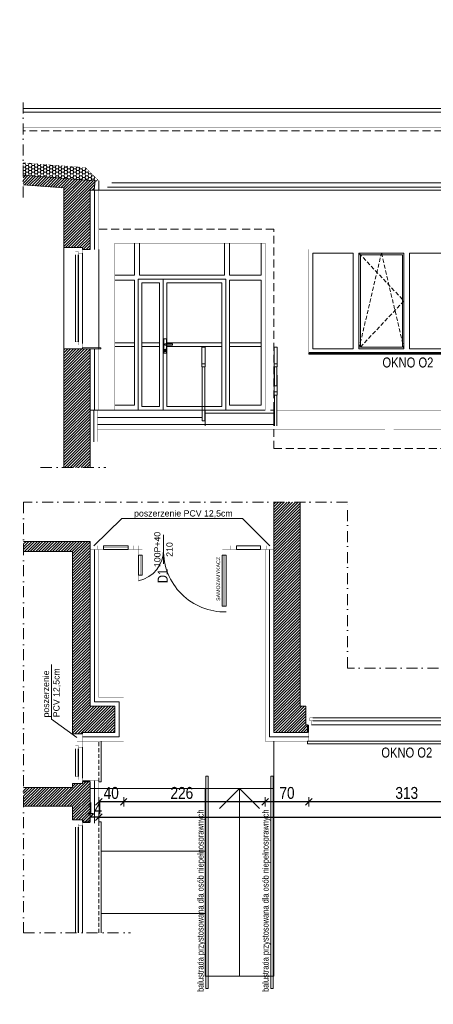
# Model space of a CAD drawing. Header units: millimetres. Extents: x 18880 to 99371, y -5529 to 27899.
# Tile 20 of 158: x 19154 to 19816, y 5868 to 7444. Entities that reach past the tile are written whole.
import ezdxf

# ---------------------------------------------------------------- set-up
doc = ezdxf.new("R2010")
doc.units = ezdxf.units.MM
doc.set_wipeout_variables(frame=1)
doc.linetypes.add('DASHED', pattern=[19.05, 12.7, -6.35])
doc.linetypes.add('Kropki i Kreski', pattern=[335.138881, 176.388884, -88.194442, 0, -70.555556])
for name, color, linetype, lineweight in [('AA_HATCH', 252, 'Continuous', 0), ('AA_IZOLACJA', 251, 'Continuous', 0), ('AA_OPIS', 2, 'Continuous', 0), ('AA_WIDOK', 254, 'Continuous', 0), ('AP wymiary', 40, 'Continuous', 0), ('K_SCIANY', 90, 'Continuous', 20)]:
    doc.layers.add(name, color=color, linetype=linetype, lineweight=lineweight)
doc.layers.add('Okna ArchiCADa', color=7, linetype='Continuous')
doc.styles.add('1', font='ARIALN.TTF')
doc.styles.add('ARIAL', font='arial.ttf')
doc.styles.add('Arial Narrow', font='txt')
doc.linetypes.add('STYROPIAN', pattern='A,0.000141,[1,styropian.shx,S=1,R=0,X=0,Y=0],-14.102004', length=14.102145)
doc.dimstyles.new('1_50', dxfattribs={"dimscale": 10, "dimtxt": 1.9, "dimasz": 0.005, "dimexe": 0, "dimexo": 0, "dimgap": 0.45, "dimtad": 1, "dimdec": 4, "dimrnd": 0.5, "dimdsep": 46, "dimtxsty": '1', "dimblk1": 'DIM01', "dimblk2": 'DIM01', "dimsah": 1, "dimcen": 2, "dimdle": 25, "dimse1": 1, "dimse2": 1, "dimclrd": 1, "dimclrt": 2, "dimadec": 0, "dimazin": 0, "dimtfac": 0.66665, "dimtdec": 4, "dimtix": 1, "dimtmove": 0, "dimatfit": 3, "dimldrblk": 'DIM01', "dimfxl": 0, "dimtolj": 1, "dimtzin": 0, "dimarcsym": 0})

# ---------------------------------------------------------------- blocks, each defined once
blk = doc.blocks.new('O1 rozwierane 12_80')
at = {"layer": 'AA_WIDOK', "color": 4}
blk.add_lwpolyline([(1585, 260), (1585, 300), (-1585, 300), (-1585, 260)], dxfattribs=at)
at = {"layer": 'AA_WIDOK', "linetype": 'DASHED', "ltscale": 0.5}
blk.add_lwpolyline([(1585, 260), (-1585, 260)], dxfattribs=at)
at = {"layer": 'AA_WIDOK', "color": 4, "const_width": 3}
for points in [[(-1615, -90), (-1615, 0)], [(1615, 0), (1615, -90)]]:
    blk.add_lwpolyline(points, dxfattribs=at)
at = {"color": 4}
blk.add_wipeout([(-1500, -115), (-1500, -65), (-1525, -65), (-1525, 0), (1525, 0), (1525, -65), (1500, -65), (1500, -115)], dxfattribs=at).dxf.layer = 'AA_WIDOK'
at = {"layer": 'AA_IZOLACJA', "linetype": 'STYROPIAN', "ltscale": 0.2}
for points in [[(-1575, 120), (-1575, 0)], [(1575, 120), (1575, 0)]]:
    blk.add_lwpolyline(points, dxfattribs=at)
at = {"layer": 'AA_WIDOK', "const_width": 3}
for points in [[(-1565, 260), (-1565, 0)], [(1565, 260), (1565, 0)]]:
    blk.add_lwpolyline(points, dxfattribs=at)
at = {"layer": 'AA_WIDOK', "color": 4, "const_width": 3}
for points in [[(-1615, 0), (-1525, 0)], [(-1525, 0), (-1525, -65)], [(1525, -65), (1525, 0)], [(1525, 0), (1615, 0)], [(-1550, -90), (-1615, -90)], [(-1525, -65), (-1550, -65)], [(-1550, -65), (-1550, -90)], [(-1550, -65), (-1500, -65)], [(-1550, -115), (-1550, -65)], [(-1500, -115), (-1550, -115)], [(-1500, -65), (-1500, -115)], [(1500, -80), (-1500, -80)], [(1500, -90), (-1500, -90)], [(1500, -100), (-1500, -100)], [(1500, -115), (1500, -65)], [(1500, -65), (1550, -65)], [(1550, -115), (1500, -115)], [(1550, -65), (1525, -65)], [(1550, -90), (1550, -65)], [(1550, -65), (1550, -115)], [(1615, -90), (1550, -90)]]:
    blk.add_lwpolyline(points, dxfattribs=at)
at = {"layer": 'AA_WIDOK', "color": 4}
for points in [[(-1525, 0), (1525, 0)], [(1500, -65), (-1500, -65)], [(1500, -115), (-1500, -115)], [(1500, -115), (-1500, -115)]]:
    blk.add_lwpolyline(points, dxfattribs=at)
blk = doc.blocks.new('okno o1a')
at = {"layer": 'AA_OPIS', "linetype": 'DASHED', "ltscale": 0.5}
for points in [[(80, -6), (152, -82.5), (80, -159), (116, -6), (152, -159)], [(307, -6), (235, -82.5), (307, -159), (271, -6), (235, -159)]]:
    blk.add_lwpolyline(points, dxfattribs=at)
at = {"layer": 'AA_WIDOK', "color": 255, "const_width": 0.3}
for points in [[(0, -165.6), (0, 0)], [(0, 0), (313, 0)], [(313, 0), (313, -165.6)]]:
    blk.add_lwpolyline(points, dxfattribs=at)
at = {"layer": 'AA_WIDOK'}
for points in [[(6, -159), (6, -6)], [(6, -6), (71, -6)], [(71, -6), (71, -159)], [(80, -159), (80, -6)], [(80, -6), (152, -6)], [(82.5, -156.5), (82.5, -8.5)], [(82.5, -8.5), (149.5, -8.5)], [(149.5, -8.5), (149.5, -156.5)], [(152, -6), (152, -159)], [(161, -159), (161, -6)], [(161, -6), (226, -6)], [(226, -6), (226, -159)], [(235, -159), (235, -6)], [(235, -6), (307, -6)], [(237.5, -156.5), (237.5, -8.5)], [(237.5, -8.5), (304.5, -8.5)], [(304.5, -8.5), (304.5, -156.5)], [(307, -6), (307, -159)], [(149.5, -156.5), (82.5, -156.5)], [(304.5, -156.5), (237.5, -156.5)], [(71, -159), (6, -159)], [(152, -159), (80, -159)], [(226, -159), (161, -159)], [(307, -159), (235, -159)]]:
    blk.add_lwpolyline(points, dxfattribs=at)
at = {"layer": 'AA_WIDOK', "color": 4}
for points in [[(313, -165), (0, -165)], [(0, -165.6), (0, -165.8)], [(0, -165.8), (313, -165.8)], [(0, -167.5), (0, -165.8)], [(0, -167.5), (313, -167.5)], [(0, -168), (0, -167.5)], [(0, -168), (313, -168)], [(313, -165.8), (313, -165.6)], [(313, -167.5), (313, -165.8)], [(313, -168), (313, -167.5)]]:
    blk.add_lwpolyline(points, dxfattribs=at)
at = {"layer": 'AA_OPIS', "insert": (158.3, -173.1), "char_height": 16, "width": 300, "attachment_point": 2, "style": 'ARIAL'}
blk.add_mtext('{\\W0.8;OKNO O2}', dxfattribs=at)
blk = doc.blocks.new('DIM01')
at = {"color": 2}
blk.add_line((-106, -106), (106, 106), dxfattribs=at)
blk.add_line((0, -150), (0, 150))
blk = doc.blocks.new('*D761')
at = {"layer": 'AP wymiary', "color": 1, "lineweight": -2, "transparency": 16777216}
blk.add_line((19159.8, 8134.4), (20430.7, 8134.4), dxfattribs=at)
at = {"layer": 'Defpoints', "color": 0, "transparency": 16777216}
for p in [(20430.7, 8257.9), (20430.7, 8134.4), (19159.7, 0)]:
    blk.add_point(p, dxfattribs=at)
at = {"layer": 'AP wymiary', "color": 1, "lineweight": -2, "transparency": 16777216, "xscale": 0.05, "yscale": 0.05, "zscale": 0.05, "rotation": 180}
blk.add_blockref('DIM01', (19159.7, 8134.4), dxfattribs=at)
at = {"layer": 'AP wymiary', "color": 1, "lineweight": -2, "transparency": 16777216, "xscale": 0.05, "yscale": 0.05, "zscale": 0.05}
blk.add_blockref('DIM01', (20430.7, 8134.4), dxfattribs=at)
at = {"layer": 'AP wymiary', "color": 2, "transparency": 16777216, "insert": (19795.2, 8148.4), "char_height": 19, "attachment_point": 5, "style": '1'}
blk.add_mtext('\\A1;1271', dxfattribs=at)
blk = doc.blocks.new('*D693')
at = {"layer": 'AP wymiary', "color": 1, "lineweight": -2, "transparency": 16777216}
blk.add_line((19929.9, 6191.8), (19617, 6191.8), dxfattribs=at)
at = {"layer": 'Defpoints', "color": 0, "transparency": 16777216}
for p in [(19616.9, 6296), (19929.9, 6299), (19616.9, 6191.8)]:
    blk.add_point(p, dxfattribs=at)
at = {"layer": 'AP wymiary', "color": 1, "lineweight": -2, "transparency": 16777216, "xscale": 0.05, "yscale": 0.05, "zscale": 0.05, "rotation": 180}
blk.add_blockref('DIM01', (19616.9, 6191.8), dxfattribs=at)
at = {"layer": 'AP wymiary', "color": 1, "lineweight": -2, "transparency": 16777216, "xscale": 0.05, "yscale": 0.05, "zscale": 0.05}
blk.add_blockref('DIM01', (19929.9, 6191.8), dxfattribs=at)
at = {"layer": 'AP wymiary', "color": 2, "transparency": 16777216, "insert": (19773.4, 6206), "char_height": 19, "attachment_point": 5, "style": '1'}
blk.add_mtext('\\A1;313', dxfattribs=at)
blk = doc.blocks.new('*D694')
at = {"layer": 'AP wymiary', "color": 1, "lineweight": -2, "transparency": 16777216}
blk.add_line((19616.9, 6191.8), (19547, 6191.8), dxfattribs=at)
at = {"layer": 'Defpoints', "color": 0, "transparency": 16777216}
for p in [(19616.9, 6296), (19546.9, 6289), (19546.9, 6191.8)]:
    blk.add_point(p, dxfattribs=at)
at = {"layer": 'AP wymiary', "color": 1, "lineweight": -2, "transparency": 16777216, "xscale": 0.05, "yscale": 0.05, "zscale": 0.05, "rotation": 180}
blk.add_blockref('DIM01', (19546.9, 6191.8), dxfattribs=at)
at = {"layer": 'AP wymiary', "color": 1, "lineweight": -2, "transparency": 16777216, "xscale": 0.05, "yscale": 0.05, "zscale": 0.05}
blk.add_blockref('DIM01', (19616.9, 6191.8), dxfattribs=at)
at = {"layer": 'AP wymiary', "color": 2, "transparency": 16777216, "insert": (19581.9, 6206), "char_height": 19, "attachment_point": 5, "style": '1'}
blk.add_mtext('\\A1;70', dxfattribs=at)
blk = doc.blocks.new('*D695')
at = {"layer": 'AP wymiary', "color": 1, "lineweight": -2, "transparency": 16777216}
blk.add_line((19546.9, 6191.8), (19320.7, 6191.8), dxfattribs=at)
at = {"layer": 'Defpoints', "color": 0, "transparency": 16777216}
for p in [(19320.7, 6289), (19546.9, 6289), (19320.7, 6191.8)]:
    blk.add_point(p, dxfattribs=at)
at = {"layer": 'AP wymiary', "color": 1, "lineweight": -2, "transparency": 16777216, "xscale": 0.05, "yscale": 0.05, "zscale": 0.05, "rotation": 180}
blk.add_blockref('DIM01', (19320.7, 6191.8), dxfattribs=at)
at = {"layer": 'AP wymiary', "color": 1, "lineweight": -2, "transparency": 16777216, "xscale": 0.05, "yscale": 0.05, "zscale": 0.05}
blk.add_blockref('DIM01', (19546.9, 6191.8), dxfattribs=at)
at = {"layer": 'AP wymiary', "color": 2, "transparency": 16777216, "insert": (19413.7, 6206), "char_height": 19, "attachment_point": 5, "style": '1'}
blk.add_mtext('\\A1;226', dxfattribs=at)
blk = doc.blocks.new('*D696')
at = {"layer": 'AP wymiary', "color": 1, "lineweight": -2, "transparency": 16777216}
blk.add_line((19320.6, 6191.8), (19281, 6191.8), dxfattribs=at)
at = {"layer": 'Defpoints', "color": 0, "transparency": 16777216}
for p in [(19320.7, 6289), (19280.9, 6191.8), (19280.9, 6190)]:
    blk.add_point(p, dxfattribs=at)
at = {"layer": 'AP wymiary', "color": 1, "lineweight": -2, "transparency": 16777216, "xscale": 0.05, "yscale": 0.05, "zscale": 0.05, "rotation": 180}
blk.add_blockref('DIM01', (19280.9, 6191.8), dxfattribs=at)
at = {"layer": 'AP wymiary', "color": 1, "lineweight": -2, "transparency": 16777216, "xscale": 0.05, "yscale": 0.05, "zscale": 0.05}
blk.add_blockref('DIM01', (19320.7, 6191.8), dxfattribs=at)
at = {"layer": 'AP wymiary', "color": 2, "transparency": 16777216, "insert": (19300.8, 6206), "char_height": 19, "attachment_point": 5, "style": '1'}
blk.add_mtext('\\A1;40', dxfattribs=at)
blk = doc.blocks.new('*D697')
at = {"layer": 'AP wymiary', "color": 1, "lineweight": -2, "transparency": 16777216}
for p, q in [((19266.9, 6167.3), (19266.8, 6167.3)), ((19280.9, 6167.3), (19266.9, 6167.3)), ((19281, 6167.3), (19281, 6167.3))]:
    blk.add_line(p, q, dxfattribs=at)
at = {"layer": 'Defpoints', "color": 0, "transparency": 16777216}
for p in [(19266.9, 6191.8), (19280.9, 6190), (19266.9, 6167.3)]:
    blk.add_point(p, dxfattribs=at)
at = {"layer": 'AP wymiary', "color": 1, "lineweight": -2, "transparency": 16777216, "xscale": 0.05, "yscale": 0.05, "zscale": 0.05}
blk.add_blockref('DIM01', (19266.9, 6167.3), dxfattribs=at)
at = {"layer": 'AP wymiary', "color": 1, "lineweight": -2, "transparency": 16777216, "xscale": 0.05, "yscale": 0.05, "zscale": 0.05, "rotation": 180}
blk.add_blockref('DIM01', (19280.9, 6167.3), dxfattribs=at)
at = {"layer": 'AP wymiary', "color": 2, "transparency": 16777216, "insert": (19273.9, 6181.3), "char_height": 19, "attachment_point": 5, "style": '1'}
blk.add_mtext('\\A1;14', dxfattribs=at)
blk = doc.blocks.new('*D698')
at = {"layer": 'AP wymiary', "color": 1, "lineweight": -2, "transparency": 16777216}
blk.add_line((19281, 6167.3), (24254.9, 6167.3), dxfattribs=at)
at = {"layer": 'Defpoints', "color": 0, "transparency": 16777216}
for p in [(24254.9, 6217.7), (19280.9, 6171.2), (24254.9, 6167.3)]:
    blk.add_point(p, dxfattribs=at)
at = {"layer": 'AP wymiary', "color": 1, "lineweight": -2, "transparency": 16777216, "xscale": 0.05, "yscale": 0.05, "zscale": 0.05, "rotation": 180}
blk.add_blockref('DIM01', (19280.9, 6167.3), dxfattribs=at)
at = {"layer": 'AP wymiary', "color": 1, "lineweight": -2, "transparency": 16777216, "xscale": 0.05, "yscale": 0.05, "zscale": 0.05}
blk.add_blockref('DIM01', (24254.9, 6167.3), dxfattribs=at)
at = {"layer": 'AP wymiary', "color": 2, "transparency": 16777216, "insert": (21767.9, 6181.5), "char_height": 19, "attachment_point": 5, "style": '1'}
blk.add_mtext('\\A1;4974', dxfattribs=at)

msp = doc.modelspace()

# ---------------------------------------------------------------- hatches: boundary and pattern name
at = {"layer": 'AA_HATCH'}
h = msp.add_hatch(dxfattribs=at)
h.set_pattern_fill('HONEY', color=256)
h.set_pattern_definition([(0, (-9567.2765, -1596.0877), (4.7625, 2.74963064), [3.175, -6.35]), (120, (-9567.2765, -1596.0877), (-4.7625, 2.74963066), [3.175, -6.35]), (60, (-9567.2765, -1596.0877), (1e-08, 5.4992613), [-6.35, 3.175])])
h.paths.add_polyline_path([(19159.74106, 7215.17774), (19159.74106, 7195.13089), (19274.93442, 7186.06569), (19280.93442, 7186.06569), (19259.68773, 7207.31238)])
h = msp.add_hatch(dxfattribs=at)
h.set_pattern_fill('ANSI31', color=256)
h.set_pattern_definition([(45, (-9567.2765, -1631.15), (-2.24506403, 2.24506403), [])])
h.paths.add_polyline_path([(19224.93442, 6916.95538), (19266.93442, 6916.95538), (19266.93442, 6727.45538), (19224.93442, 6727.45538)])
h.paths.add_polyline_path([(19159.74106, 7195.1159), (19159.74106, 7179.97824), (19224.93442, 7174.76277), (19224.93442, 7079.45538), (19254.93442, 7079.45538), (19254.93442, 7076.45538), (19266.93442, 7076.45538), (19266.93442, 7171.40277), (19273.73824, 7171.09847), (19274.93442, 7186.0507)])
h = msp.add_hatch(dxfattribs=at)
h.set_pattern_fill('ANSI31', color=256)
h.set_pattern_definition([(45, (-97.541, 354.6473), (-2.24506403, 2.24506403), [])])
h.paths.add_polyline_path([(19266.93442, 6214.95839), (19266.93442, 6223.95839), (19254.93442, 6223.95839), (19254.93442, 6220.95839), (19245.93442, 6220.95839), (19238.93442, 6220.95839), (19238.93442, 6214.95839), (19160.57867, 6214.95839), (19160.57867, 6184.95839), (19238.93442, 6184.95839), (19238.93442, 6162.95839), (19245.93442, 6162.95839), (19254.93442, 6162.95839), (19254.93442, 6159.95839), (19266.93442, 6159.95839), (19266.93442, 6184.95839)])
h.paths.add_polyline_path([(19266.93442, 6602.95839), (19266.93442, 6608.95839), (19255.43442, 6608.95839), (19238.93442, 6608.95839), (19160.57867, 6608.95839), (19160.57867, 6592.95839), (19238.93442, 6592.95839), (19238.93442, 6300.95839), (19245.93442, 6300.95839), (19254.93442, 6300.95839), (19254.93442, 6302.95839), (19266.93442, 6302.95839), (19306.69925, 6302.95839), (19306.69925, 6344.95839), (19266.93442, 6344.95839), (19266.93442, 6583.95839), (19266.93442, 6595.95839)])
h.paths.add_polyline_path([(19602.93442, 6671.49702), (19560.93442, 6671.49702), (19560.93442, 6302.95839), (19614.93442, 6302.95839), (19614.93442, 6314.95839), (19611.93442, 6314.95839), (19611.93442, 6323.95839), (19611.93442, 6344.95839), (19602.93442, 6344.95839)])
h.paths.add_polyline_path([(20052.43442, 6344.95839), (20015.93442, 6344.95839), (20015.93442, 6406.09797), (19985.93442, 6406.09797), (19985.93442, 6344.95839), (19934.93442, 6344.95839), (19934.93442, 6323.95839), (19934.93442, 6314.95839), (19931.93442, 6314.95839), (19931.93442, 6302.95839), (20055.43442, 6302.95839), (20055.43442, 6314.95839), (20052.43442, 6314.95839), (20052.43442, 6323.95839)])
h.paths.add_polyline_path([(20378.93442, 6344.95839), (20330.93442, 6344.95839), (20330.93442, 6406.09797), (20317.93442, 6406.09797), (20317.93442, 6344.95839), (20290.43442, 6344.95839), (20290.43442, 6323.95839), (20290.43442, 6314.95839), (20287.43442, 6314.95839), (20287.43442, 6302.95839), (20381.93442, 6302.95839), (20381.93442, 6314.95839), (20378.93442, 6314.95839), (20378.93442, 6323.95839)])
h.paths.add_polyline_path([(20740.93442, 6344.95839), (20732.93442, 6344.95839), (20732.93442, 6406.09797), (20719.93442, 6406.09797), (20719.93442, 6344.95839), (20701.93442, 6344.95839), (20701.93442, 6323.95839), (20701.93442, 6314.95839), (20698.93442, 6314.95839), (20698.93442, 6302.95839), (20743.93442, 6302.95839), (20743.93442, 6314.95839), (20740.93442, 6314.95839), (20740.93442, 6323.95839)])
h.paths.add_polyline_path([(21154.93442, 6323.95839), (21154.93442, 6344.95839), (21138.93442, 6344.95839), (21138.93442, 6406.09797), (21125.93442, 6406.09797), (21125.93442, 6344.95839), (21063.93442, 6344.95839), (21063.93442, 6323.95839), (21063.93442, 6314.95839), (21060.93442, 6314.95839), (21060.93442, 6302.95839), (21157.93442, 6302.95839), (21157.93442, 6314.95839), (21154.93442, 6314.95839)])
h.paths.add_polyline_path([(21713.93442, 6314.95839), (21710.93442, 6314.95839), (21710.93442, 6323.95839), (21710.93442, 6344.95839), (21563.93442, 6344.95839), (21563.93442, 6406.09797), (21536.93442, 6406.09797), (21536.93442, 6344.95839), (21477.93442, 6344.95839), (21477.93442, 6323.95839), (21477.93442, 6314.95839), (21474.93442, 6314.95839), (21474.93442, 6302.95839), (21713.93442, 6302.95839)])
h.paths.add_polyline_path([(22182.93442, 6323.95839), (22182.93442, 6344.95839), (22126.93442, 6344.95839), (22126.93442, 6406.09797), (22113.93442, 6406.09797), (22113.93442, 6344.95839), (22094.93442, 6344.95839), (22094.93442, 6323.95839), (22094.93442, 6314.95839), (22091.93442, 6314.95839), (22091.93442, 6302.95839), (22185.93442, 6302.95839), (22185.93442, 6314.95839), (22182.93442, 6314.95839)])
h.paths.add_polyline_path([(22590.43442, 6323.95839), (22590.43442, 6344.95839), (22532.93442, 6344.95839), (22532.93442, 6406.09797), (22519.93442, 6406.09797), (22519.93442, 6344.95839), (22505.93442, 6344.95839), (22505.93442, 6323.95839), (22505.93442, 6314.95839), (22502.93442, 6314.95839), (22502.93442, 6302.95839), (22593.43442, 6302.95839), (22593.43442, 6314.95839), (22590.43442, 6314.95839)])
h.paths.add_polyline_path([(22914.43442, 6344.95839), (22863.93442, 6344.95839), (22863.93442, 6406.09797), (22850.93442, 6406.09797), (22850.93442, 6344.95839), (22828.43442, 6344.95839), (22828.43442, 6323.95839), (22828.43442, 6314.95839), (22825.43442, 6314.95839), (22825.43442, 6302.95839), (22917.43442, 6302.95839), (22917.43442, 6314.95839), (22914.43442, 6314.95839), (22914.43442, 6323.95839)])
h.paths.add_polyline_path([(23263.43442, 6323.95839), (23263.43442, 6344.95839), (23190.93442, 6344.95839), (23190.93442, 6406.09797), (23177.93442, 6406.09797), (23177.93442, 6344.95839), (23152.43442, 6344.95839), (23152.43442, 6323.95839), (23152.43442, 6314.95839), (23149.43442, 6314.95839), (23149.43442, 6302.95839), (23266.43442, 6302.95839), (23266.43442, 6314.95839), (23263.43442, 6314.95839)])
h.paths.add_polyline_path([(23641.43442, 6323.95839), (23641.43442, 6344.95839), (23570.93442, 6344.95839), (23570.93442, 6406.09797), (23557.93442, 6406.09797), (23557.93442, 6344.95839), (23501.43442, 6344.95839), (23501.43442, 6323.95839), (23501.43442, 6314.95839), (23498.43442, 6314.95839), (23498.43442, 6302.95839), (23644.43442, 6302.95839), (23644.43442, 6314.95839), (23641.43442, 6314.95839)])

# ---------------------------------------------------------------- linework, layer by layer
at = {"layer": 'AA_IZOLACJA', "linetype": 'STYROPIAN'}
msp.add_lwpolyline([(19280.73824, 7171.1077), (19280.73824, 7186.06569)], dxfattribs=at)
at = {"layer": 'AA_IZOLACJA', "linetype": 'STYROPIAN', "ltscale": 1.4}
for points in [[(19273.93442, 7076.45538), (19273.93442, 7171.09847)], [(19273.93442, 6818.95538), (19273.93442, 6916.95538)], [(19273.93442, 6595.95839), (19273.93442, 6351.95839), (19313.69925, 6351.95839), (19313.69925, 6295.95839), (19254.93442, 6295.95839)], [(19273.93442, 6157.95839), (19273.93442, 6225.95839)]]:
    msp.add_lwpolyline(points, dxfattribs=at)
at = {"layer": 'AA_IZOLACJA', "linetype": 'STYROPIAN', "ltscale": 1.2}
msp.add_lwpolyline([(19272.93442, 6768.45538), (19272.93442, 6818.95538)], dxfattribs=at)
at = {"layer": 'AA_IZOLACJA', "linetype": 'STYROPIAN', "ltscale": 0.2}
for points in [[(19266.93442, 6224.95839), (19254.93442, 6224.95839)], [(19266.93442, 6158.95839), (19254.93442, 6158.95839)], [(19266.93442, 6158.95839), (19254.93442, 6158.95839)]]:
    msp.add_lwpolyline(points, dxfattribs=at)
at = {"layer": 'AA_OPIS', "linetype": 'Continuous'}
msp.add_line((19384.43442, 6572.75846), (19384.43442, 6619.15832), dxfattribs=at)
at = {"layer": 'AA_OPIS', "linetype": 'Kropki i Kreski', "ltscale": 0.1}
for points in [[(19159.74106, 7159.49521), (19159.74106, 7316.47341)], [(19187.93442, 6727.45538), (19291.93442, 6727.45538)]]:
    msp.add_lwpolyline(points, dxfattribs=at)
at = {"layer": 'AA_OPIS', "linetype": 'Continuous'}
for points in [[(19554.68442, 6601.95839), (19510.8682, 6645.43838), (19318.00064, 6645.43838), (19273.18442, 6601.95839)], [(19245.93442, 6294.70839), (19205.45443, 6324.26521), (19205.45443, 6411.66181)]]:
    msp.add_lwpolyline(points, dxfattribs=at)
at = {"layer": 'AA_WIDOK'}
for p, q in [((19560.93442, 6288.95839), (19560.93442, 6212.95839)), ((19560.93442, 6212.95839), (19266.93442, 6212.95839)), ((19450.93442, 6212.95839), (19450.93442, 5912.95839)), ((19505.93442, 6212.95839), (19473.93253, 6180.9565)), ((19505.93442, 6212.95839), (19537.93631, 6180.9565)), ((19505.93442, 6212.95839), (19505.93442, 5912.95839)), ((19560.93442, 6212.95839), (19560.93442, 5912.95839)), ((19450.93442, 6112.95839), (19284.93442, 6112.95839)), ((19450.93442, 6012.95839), (19284.93442, 6012.95839)), ((19560.93442, 5912.95839), (19450.93442, 5912.95839))]:
    msp.add_line(p, q, dxfattribs=at)
at = {"layer": 'AA_WIDOK', "color": 4}
for points in [[(19159.74106, 7302.01777), (20700.43442, 7302.01777)], [(20700.43442, 7296.01777), (19159.74106, 7296.01777)], [(20338.2026, 7176.01777), (19294.93442, 7176.01777)], [(24241.38181, 7183.01777), (19301.93442, 7183.01777)], [(19280.93442, 6223.95839), (19284.93442, 6223.95839), (19284.93442, 6288.95839)], [(19243.43442, 5981.99764), (19243.43442, 6151.45839)], [(19243.43442, 5981.99764), (19243.43442, 6151.45839)], [(19248.43442, 5981.99764), (19248.43442, 6151.45839)], [(19254.93442, 6153.95839), (19254.93442, 5981.99764)], [(19284.93442, 5981.99764), (19284.93442, 6159.95839), (19280.93442, 6159.95839)]]:
    msp.add_lwpolyline(points, dxfattribs=at)
at = {"layer": 'AA_WIDOK', "color": 9, "const_width": 0.3}
for points in [[(20700.43442, 7272.01777), (19159.74106, 7272.01777)], [(19259.68773, 7207.31238), (19159.74106, 7215.17774)], [(19280.93442, 7186.06569), (19259.68773, 7207.31238)], [(19259.68773, 7207.31238), (21536.93442, 7207.31238)], [(19273.73824, 7171.09847), (19287.73824, 7171.09847), (19287.73824, 7186.06569)], [(19274.93442, 7186.06569), (19287.73824, 7186.06569)], [(19287.73824, 7186.06569), (24240.06073, 7186.06569)], [(19266.93442, 7076.45538), (19280.93442, 7076.45538), (19280.93442, 7171.09847)], [(19266.93442, 6818.95538), (19280.93442, 6818.95538), (19280.93442, 6916.95538)]]:
    msp.add_lwpolyline(points, dxfattribs=at)
at = {"layer": 'AA_WIDOK', "color": 8, "linetype": 'DASHED'}
for points in [[(24268.93442, 7276.01777), (24268.93442, 7266.01777), (19159.74106, 7266.01777)], [(19560.93442, 6818.95538), (19560.93442, 7108.95538), (19280.93442, 7108.95538)], [(19560.93442, 6788.75031), (19560.93442, 6757.45538), (24256.93442, 6757.41944)]]:
    msp.add_lwpolyline(points, dxfattribs=at)
at = {"layer": 'AA_WIDOK'}
for points in [[(19271.93442, 7171.09847), (20338.2026, 7171.09847)], [(19224.93442, 7079.45538), (19224.93442, 6916.95538)], [(19337.93442, 7034.95538), (19337.93442, 7086.51693)], [(19345.93442, 7034.95538), (19345.93442, 7086.51693)], [(19481.93442, 7034.95538), (19481.93442, 7086.51693)], [(19489.93442, 7034.95538), (19489.93442, 7086.51693)], [(19540.43442, 7034.95538), (19540.43442, 7086.51693)], [(19280.93442, 7076.45538), (19280.93442, 6916.95538)], [(19337.93442, 7034.95538), (19306.69925, 7034.95538)], [(19481.93442, 7034.95538), (19345.93442, 7034.95538)], [(19540.43442, 7034.95538), (19489.93442, 7034.95538)], [(19337.93442, 7026.95538), (19306.69925, 7026.95538)], [(19337.93442, 6826.95538), (19337.93442, 7026.95538)], [(19343.93442, 6818.95538), (19343.93442, 7028.95538), (19483.93442, 7028.95538), (19483.93442, 6818.95538)], [(19489.93442, 6826.95538), (19540.43442, 6826.95538), (19540.43442, 7026.95538)], [(19540.43442, 7026.95538), (19489.93442, 7026.95538)], [(19489.93442, 6826.95538), (19489.93442, 7026.95538)], [(19306.69925, 6926.95538), (19337.93442, 6926.95538)], [(19489.93442, 6926.95538), (19540.43442, 6926.95538)], [(19306.69925, 6920.95538), (19337.93442, 6920.95538)], [(19450.93442, 6920.04881), (19445.93442, 6920.04881)], [(19445.93442, 6920.04881), (19445.93442, 6893.25989)], [(19450.93442, 6920.04881), (19450.93442, 6893.25989)], [(19489.93442, 6920.95538), (19540.43442, 6920.95538)], [(19566.36693, 6920.04881), (19561.36693, 6920.04881)], [(19561.36693, 6920.04881), (19561.36693, 6893.25989)], [(19566.36693, 6920.04881), (19566.36693, 6893.25989)], [(19445.93442, 6888.23929), (19445.93442, 6893.25989)], [(19445.93442, 6893.25989), (19450.93442, 6893.25989)], [(19450.93442, 6893.25989), (19450.93442, 6888.23929)], [(19561.36693, 6888.23929), (19561.36693, 6893.25989)], [(19561.36693, 6893.25989), (19566.36693, 6893.25989)], [(19566.36693, 6893.25989), (19566.36693, 6888.23929)], [(19450.93442, 6888.23929), (19445.93442, 6888.23929)], [(19446.43442, 6801.75031), (19446.43442, 6888.23929)], [(19450.43442, 6801.75031), (19450.43442, 6888.23929)], [(19566.36693, 6888.23929), (19561.36693, 6888.23929)], [(19561.86693, 6875.04881), (19561.36693, 6875.04881)], [(19561.36693, 6875.04881), (19561.36693, 6848.25989)], [(19561.86693, 6857.80241), (19561.86693, 6888.23929)], [(19565.86693, 6857.80241), (19565.86693, 6888.23929)], [(19566.36693, 6875.04881), (19565.86693, 6875.04881)], [(19566.36693, 6875.04881), (19566.36693, 6848.25989)], [(19561.36693, 6843.23929), (19561.36693, 6848.25989)], [(19561.36693, 6848.25989), (19566.36693, 6848.25989)], [(19566.36693, 6843.23929), (19561.36693, 6843.23929)], [(19565.86693, 6857.80241), (19561.86693, 6857.80241)], [(19561.86693, 6793.75031), (19561.86693, 6843.23929)], [(19565.86693, 6793.75031), (19565.86693, 6843.23929)], [(19566.36693, 6848.25989), (19566.36693, 6843.23929)], [(19306.69925, 6826.95538), (19337.93442, 6826.95538)], [(19266.93442, 6818.95538), (19446.43442, 6818.95538)], [(19306.69925, 6818.95538), (19546.93442, 6818.95538)], [(19450.43442, 6813.95538), (19555.43442, 6813.95538)], [(19450.43442, 6813.95538), (19560.93442, 6813.95538)], [(19450.93442, 6798.95534), (19450.93442, 6818.95538)], [(19556.63442, 6818.95538), (19555.43442, 6818.95538)], [(19560.93442, 6818.95538), (19556.63442, 6818.95538)], [(19560.93442, 6805.75873), (19560.93442, 6818.95538)], [(19446.43442, 6807.45538), (19278.93442, 6807.45538)], [(19278.93442, 6795.95538), (19560.93442, 6795.95538)], [(19450.43442, 6801.75031), (19446.43442, 6801.75031)], [(19450.93442, 6798.95534), (19450.93442, 6801.75031)], [(19450.93442, 6799.35702), (19450.93442, 6801.75031)], [(19450.93442, 6799.35702), (19450.93442, 6793.75031)], [(19450.93442, 6795.95538), (19450.93442, 6795.95538)], [(19560.93442, 6793.75031), (19560.93442, 6805.75873)]]:
    msp.add_lwpolyline(points, dxfattribs=at)
at = {"layer": 'AA_WIDOK', "color": 4, "const_width": 0.3}
for points in [[(19254.93442, 7079.45538), (19245.93442, 7079.45538)], [(19245.93442, 6916.95538), (19254.93442, 6916.95538)], [(19245.93442, 6288.45839), (19254.93442, 6288.45839)], [(19254.93442, 6220.95839), (19245.93442, 6220.95839)], [(19243.43442, 6151.45839), (19243.43442, 6156.45839)], [(19243.43442, 6156.45839), (19248.43442, 6156.45839)], [(19248.43442, 6151.45839), (19243.43442, 6151.45839)], [(19244.93442, 5981.99764), (19244.93442, 6151.45839)], [(19245.93442, 6156.45839), (19245.93442, 6162.95839)], [(19245.93442, 6162.95839), (19254.93442, 6162.95839)], [(19248.43442, 6156.45839), (19245.93442, 6156.45839)], [(19245.93442, 5981.99764), (19245.93442, 6151.45839)], [(19246.93442, 5981.99764), (19246.93442, 6151.45839)], [(19248.43442, 6153.95839), (19248.43442, 6156.45839)], [(19248.43442, 6156.45839), (19248.43442, 6151.45839)], [(19254.93442, 6153.95839), (19248.43442, 6153.95839)], [(19254.93442, 6162.95839), (19254.93442, 6153.95839)]]:
    msp.add_lwpolyline(points, dxfattribs=at)
at = {"layer": 'AA_WIDOK', "color": 255, "const_width": 0.3}
msp.add_lwpolyline([(19546.93442, 6818.95538), (19546.93442, 7086.51693), (19306.69925, 7086.51693), (19306.69925, 6818.95538)], dxfattribs=at)
at = {"layer": 'AA_WIDOK'}
for points in [[(19383.93442, 7028.95538), (19343.93442, 7028.95538), (19343.93442, 6818.95538), (19383.93442, 6818.95538)], [(19377.93442, 7022.95538), (19349.93442, 7022.95538), (19349.93442, 6824.95538), (19377.93442, 6824.95538)], [(19483.93442, 7028.95538), (19383.93442, 7028.95538), (19383.93442, 6818.95538), (19483.93442, 6818.95538)], [(19477.93442, 7022.95538), (19389.93442, 7022.95538), (19389.93442, 6824.95538), (19477.93442, 6824.95538)], [(19349.93442, 6920.95538), (19377.93442, 6920.95538), (19377.93442, 6926.95538), (19349.93442, 6926.95538)], [(19388.93442, 6910.15343), (19384.93442, 6910.15343), (19384.93442, 6933.15343), (19388.93442, 6933.15343)], [(19389.93442, 6920.95538), (19477.93442, 6920.95538), (19477.93442, 6926.95538), (19389.93442, 6926.95538)]]:
    msp.add_lwpolyline(points, close=True, dxfattribs=at)
msp.add_lwpolyline([(19398.75509, 6922.95538), (19387.24502, 6922.95538, -1), (19387.24502, 6924.95538), (19398.75509, 6924.95538)], format="xyb", close=True, dxfattribs=at)
msp.add_lwpolyline([(19387.63443, 6914.86524), (19387.63443, 6913.32685, -1), (19386.23443, 6913.32685), (19386.23443, 6914.86524)], format="xyb", dxfattribs=at)
at = {"layer": 'AA_WIDOK', "color": 9}
msp.add_lwpolyline([(19278.93442, 6818.95538, 0.3, 0.3, 0), (19278.93442, 6768.45538, 0.3, 0.3, 0), (19266.93442, 6768.45538, 0, 0, 0)], format="xyseb", dxfattribs=at)
at = {"layer": 'AA_WIDOK'}
for points, const_width in [([(20338.2026, 6818.95538), (19565.86693, 6818.95538)], 0.5), ([(19280.93442, 6595.95839), (19280.93442, 6358.95839), (19320.69925, 6358.95839), (19320.69925, 6288.95839), (19254.93442, 6288.95839)], 0.3), ([(19280.93442, 6225.95839), (19254.93442, 6225.95839)], 0.3), ([(19280.93442, 6157.95839), (19280.93442, 6225.95839)], 0.3), ([(19280.93442, 6157.95839), (19254.93442, 6157.95839)], 0.3), ([(19280.93442, 6157.95839), (19254.93442, 6157.95839)], 0.3)]:
    msp.add_lwpolyline(points, dxfattribs=dict(at, const_width=const_width))
at = {"layer": 'AA_WIDOK', "color": 3, "const_width": 0.5}
for points in [[(19565.86693, 6788.75031), (19278.93442, 6788.75031)], [(19565.86693, 6788.75031), (24256.93442, 6777.45538)]]:
    msp.add_lwpolyline(points, dxfattribs=at)
at = {"layer": 'AA_WIDOK', "color": 4, "const_width": 0.3}
for points in [[(19266.93442, 6595.95839), (19279.43442, 6595.95839), (19279.43442, 6601.95839), (19266.93442, 6601.95839)], [(19279.43442, 6595.95839), (19288.43442, 6595.95839), (19288.43442, 6601.95839), (19279.43442, 6601.95839)], [(19288.43442, 6599.45839), (19327.93442, 6599.45839), (19327.93442, 6598.45839), (19288.43442, 6598.45839)], [(19327.93442, 6595.95839), (19336.93442, 6595.95839), (19336.93442, 6601.95839), (19327.93442, 6601.95839)], [(19336.93442, 6601.95839), (19344.43442, 6601.95839), (19344.43442, 6595.95839), (19336.93442, 6595.95839)], [(19344.43442, 6595.95839), (19344.43442, 6586.95839), (19350.43442, 6586.95839), (19350.43442, 6595.95839)], [(19484.43442, 6595.95839), (19484.43442, 6586.95839), (19478.43442, 6586.95839), (19478.43442, 6595.95839)], [(19491.93442, 6601.95839), (19484.43442, 6601.95839), (19484.43442, 6595.95839), (19491.93442, 6595.95839)], [(19500.93442, 6595.95839), (19491.93442, 6595.95839), (19491.93442, 6601.95839), (19500.93442, 6601.95839)], [(19548.43442, 6595.95839), (19539.43442, 6595.95839), (19539.43442, 6601.95839), (19548.43442, 6601.95839)], [(19560.93442, 6595.95839), (19548.43442, 6595.95839), (19548.43442, 6601.95839), (19560.93442, 6601.95839)], [(19347.93442, 6586.95839), (19347.93442, 6554.95839), (19346.93442, 6554.95839), (19346.93442, 6586.95839)], [(19480.93442, 6586.95839), (19480.93442, 6504.95839), (19481.93442, 6504.95839), (19481.93442, 6586.95839)], [(19344.43442, 6554.95839), (19344.43442, 6545.95839), (19350.43442, 6545.95839), (19350.43442, 6554.95839)], [(19484.43442, 6504.95839), (19484.43442, 6495.95839), (19478.43442, 6495.95839), (19478.43442, 6504.95839)], [(19254.93442, 6288.45839), (19254.93442, 6300.95839), (19245.93442, 6300.95839), (19245.93442, 6288.45839)]]:
    msp.add_lwpolyline(points, close=True, dxfattribs=at)
at = {"layer": 'AA_WIDOK', "color": 4}
for points in [[(19288.43442, 6601.95839), (19327.93442, 6601.95839), (19327.93442, 6595.95839), (19288.43442, 6595.95839)], [(19539.43442, 6601.95839), (19500.93442, 6601.95839), (19500.93442, 6595.95839), (19539.43442, 6595.95839)], [(19350.43442, 6586.95839), (19350.43442, 6554.95839), (19344.43442, 6554.95839), (19344.43442, 6586.95839)], [(19478.43442, 6586.95839), (19478.43442, 6504.95839), (19484.43442, 6504.95839), (19484.43442, 6586.95839)]]:
    msp.add_lwpolyline(points, close=True, dxfattribs=at)
at = {"layer": 'AA_WIDOK', "linetype": 'DASHED', "ltscale": 0.5}
for points in [[(19280.93442, 6223.95839), (19280.93442, 6288.95839)], [(19280.93442, 5981.99764), (19280.93442, 6159.95839)]]:
    msp.add_lwpolyline(points, dxfattribs=at)
at = {"layer": 'AA_WIDOK'}
msp.add_circle((19386.93443, 6915.57938), 1, dxfattribs=at)
at = {"layer": 'AA_WIDOK', "color": 4}
for centre, radius, start, end in [((19334.46882, 6594.93087), 49.97616, 281.50228717, 1.17809632), ((19482.55104, 6594.075), 98.13469, 178.90032138, 271.09967862)]:
    msp.add_arc(centre, radius, start, end, dxfattribs=at)
at = {"layer": 'AP wymiary'}
for points in [[(19451.93442, 5892.95839), (19451.93442, 6232.95839), (19455.93442, 6232.95839), (19455.93442, 5892.95839)], [(19559.93442, 5892.95839), (19559.93442, 6232.95839), (19555.93442, 6232.95839), (19555.93442, 5892.95839)]]:
    msp.add_lwpolyline(points, close=True, dxfattribs=at)
at = {"layer": 'K_SCIANY'}
for points in [[(19274.93442, 7186.06569), (19159.74106, 7195.13089)], [(19274.93442, 7186.0507), (19159.74106, 7195.1159)], [(19159.74106, 7179.97824), (19224.93442, 7174.76277)], [(19224.93442, 7174.76277), (19224.93442, 7079.45538), (19254.93442, 7079.45538), (19254.93442, 7076.45538), (19266.93442, 7076.45538), (19266.93442, 7171.40277), (19273.73824, 7171.09847), (19274.93442, 7186.0507)], [(19224.93442, 6916.95538), (19224.93442, 6727.45538)], [(19266.93442, 6916.95538), (19224.93442, 6916.95538)], [(19266.93442, 6916.95538), (19224.93442, 6916.95538)], [(19266.93442, 6727.45538), (19266.93442, 6916.95538)], [(19560.93442, 6671.49702), (19560.93442, 6302.95839), (19614.93442, 6302.95839), (19614.93442, 6314.95839), (19611.93442, 6314.95839), (19611.93442, 6323.95839), (19611.93442, 6344.95839), (19602.93442, 6344.95839), (19602.93442, 6671.49702)], [(19160.57867, 6592.95839), (19238.93442, 6592.95839), (19238.93442, 6300.95839), (19245.93442, 6300.95839), (19254.93442, 6300.95839), (19254.93442, 6302.95839), (19266.93442, 6302.95839), (19266.93442, 6302.95839), (19306.69925, 6302.95839), (19306.69925, 6344.95839), (19266.93442, 6344.95839), (19266.93442, 6583.95839), (19266.93442, 6583.95839), (19266.93442, 6595.95839), (19266.93442, 6595.95839), (19266.93442, 6602.95839), (19266.93442, 6608.95839), (19255.43442, 6608.95839), (19238.93442, 6608.95839), (19160.57867, 6608.95839)], [(19560.93442, 6602.95839), (19560.93442, 6608.95839)], [(19560.93442, 6595.95839), (19560.93442, 6602.95839)], [(19560.93442, 6583.95839), (19560.93442, 6595.95839)], [(19560.93442, 6595.95839), (19560.93442, 6595.95839)], [(19560.93442, 6583.95839), (19560.93442, 6583.95839)], [(19160.57867, 6184.95839), (19238.93442, 6184.95839), (19238.93442, 6162.95839), (19245.93442, 6162.95839), (19254.93442, 6162.95839), (19254.93442, 6159.95839), (19266.93442, 6159.95839), (19266.93442, 6184.95839), (19266.93442, 6214.95839), (19266.93442, 6223.95839), (19254.93442, 6223.95839), (19254.93442, 6220.95839), (19245.93442, 6220.95839), (19238.93442, 6220.95839), (19238.93442, 6214.95839), (19160.57867, 6214.95839)]]:
    msp.add_lwpolyline(points, dxfattribs=at)
msp.add_lwpolyline([(19283.93442, 6916.95538), (19254.93442, 6916.95538), (19254.93442, 6919.45538), (19283.93442, 6918.66926)], close=True, dxfattribs=at)

# ---------------------------------------------------------------- block references
at = {"layer": 'AA_HATCH'}
msp.add_blockref('okno o1a', (19616.93442, 7076.45538), dxfattribs=at)

# ---------------------------------------------------------------- texts
at = {"layer": 'AA_OPIS', "linetype": 'Continuous', "insert": (19416.15504, 6645.72485), "char_height": 10, "attachment_point": 8, "style": 'ARIAL'}
msp.add_mtext('poszerzenie PCV 12,5cm', dxfattribs=at)
at = {"layer": 'AA_OPIS', "linetype": 'Continuous', "attachment_point": 8, "rotation": 90, "style": 'ARIAL'}
for s, insert, char_height in [('100P+40', (19379.64438, 6596.02661), 10), ('210', (19399.07659, 6595.90248), 10), ('SAMOZAMYKACZ', (19475.06052, 6548.80117), 6), ('poszerzenie\\P PCV 12,5cm', (19219.96008, 6364.5744), 10)]:
    msp.add_mtext(s, dxfattribs=dict(at, insert=insert, char_height=char_height))
at = {"layer": 'AA_OPIS', "rotation": 90}
for s, insert, char_height, width, attachment_point, style in [('{\\W0.8;D1}', (19375.07982, 6553.54276), 16, 44.2663591, 2, 'ARIAL'), ('\\pxqc;{\\fArial Narrow|b0|i0|c238|p34;\\C2;balustrada przystosowana dla osób niepełnosprawnych}', (19438.41932, 5883.5293), 10, 299.9998938, 1, 'Arial Narrow'), ('\\pxqc;{\\fArial Narrow|b0|i0|c238|p34;\\C2;balustrada przystosowana dla osób niepełnosprawnych}', (19542.41932, 5883.5293), 10, 299.9998938, 1, 'Arial Narrow')]:
    msp.add_mtext(s, dxfattribs=dict(at, insert=insert, char_height=char_height, width=width, attachment_point=attachment_point, style=style))

# ---------------------------------------------------------------- dimensions: what is measured, and where the dimension line sits
at = {"layer": 'AP wymiary'}
for base, p1, p2, picture, middle in [((19280.93442, 6191.7584), (19320.69925, 6288.95839), (19280.93442, 6190.04209), '*D696', (19300.81684, 6205.95929)), ((19266.93442, 6167.28035), (19280.93442, 6190.04209), (19266.93442, 6191.7584), '*D697', (19273.93442, 6181.31923))]:
    dim = msp.add_linear_dim(base=base, p1=p1, p2=p2, dimstyle='1_50', override={"dimtmove": 1}, dxfattribs=at)
    dim.commit()
    dim.dimension.update_dxf_attribs({"geometry": picture, "text_midpoint": middle})
dim = msp.add_linear_dim(base=(19320.69925, 6191.7584), p1=(19546.93442, 6288.95839), p2=(19320.69925, 6288.95839), dimstyle='1_50', override={"dimtmove": 1}, dxfattribs=at)
dim.commit()
dim.dimension.update_dxf_attribs({"geometry": '*D695', "text_midpoint": (19413.68182, 6191.7584), "dimtype": 160})
dim = msp.add_linear_dim(base=(24254.93442, 6167.28035), p1=(19280.93442, 6171.15293), p2=(24254.93442, 6217.73211), dimstyle='1_50', dxfattribs=at)
dim.commit()
dim.dimension.update_dxf_attribs({"geometry": '*D698', "text_midpoint": (21767.93442, 6181.48124)})

# ---------------------------------------------------------------- next in the draw order: block references
at = {"layer": 'Okna ArchiCADa', "linetype": 'Continuous', "xscale": 0.1, "yscale": 0.1, "zscale": 0.1, "rotation": 180}
msp.add_blockref('O1 rozwierane 12_80', (19773.43442, 6314.95839), dxfattribs=at)

# ---------------------------------------------------------------- next in the draw order: wipeouts: each hides what was drawn before it
at = {"color": 4}
for points in [[(19243.43442, 6928.45538), (19248.43442, 6928.45538), (19248.43442, 6925.95538), (19254.93442, 6925.95538), (19254.93442, 7070.45538), (19248.43442, 7070.45538), (19248.43442, 7067.95538), (19243.43442, 7067.95538)], [(19243.43442, 6276.95839), (19248.43442, 6276.95839), (19248.43442, 6279.45839), (19254.93442, 6279.45839), (19254.93442, 6229.95839), (19248.43442, 6229.95839), (19248.43442, 6232.45839), (19243.43442, 6232.45839)]]:
    msp.add_wipeout(points, dxfattribs=at).dxf.layer = 'AA_WIDOK'

# ---------------------------------------------------------------- next in the draw order: linework, layer by layer
at = {"layer": 'AA_IZOLACJA', "linetype": 'STYROPIAN', "ltscale": 1.4}
msp.add_lwpolyline([(19553.93442, 6595.95839), (19553.93442, 6295.95839), (19616.93442, 6295.95839)], dxfattribs=at)
at = {"layer": 'AA_OPIS', "linetype": 'Kropki i Kreski', "ltscale": 0.1}
msp.add_lwpolyline([(24190.92911, 6158.67273), (24362.26796, 6158.67273), (24362.26796, 6406.09797), (19678.74055, 6406.09797), (19678.74055, 6671.49702), (19160.57867, 6671.49702), (19160.57867, 5981.99764), (19331.53444, 5981.99764)], dxfattribs=at)
at = {"layer": 'AA_WIDOK', "color": 4, "const_width": 0.3}
for points in [[(19245.93442, 7079.45538), (19245.93442, 7072.95538)], [(19254.93442, 7070.45538), (19254.93442, 7079.45538)], [(19243.43442, 7072.95538), (19243.43442, 7067.95538)], [(19248.43442, 7072.95538), (19243.43442, 7072.95538)], [(19243.43442, 7067.95538), (19248.43442, 7067.95538)], [(19244.93442, 7067.95538), (19244.93442, 6928.45538)], [(19245.93442, 7072.95538), (19248.43442, 7072.95538)], [(19245.93442, 7067.95538), (19245.93442, 6928.45538)], [(19246.93442, 7067.95538), (19246.93442, 6928.45538)], [(19248.43442, 7072.95538), (19248.43442, 7070.45538)], [(19248.43442, 7067.95538), (19248.43442, 7072.95538)], [(19248.43442, 7070.45538), (19254.93442, 7070.45538)], [(19248.43442, 6928.45538), (19243.43442, 6928.45538)], [(19243.43442, 6928.45538), (19243.43442, 6923.45538)], [(19243.43442, 6923.45538), (19248.43442, 6923.45538)], [(19248.43442, 6923.45538), (19245.93442, 6923.45538)], [(19245.93442, 6923.45538), (19245.93442, 6916.95538)], [(19248.43442, 6923.45538), (19248.43442, 6928.45538)], [(19254.93442, 6925.95538), (19248.43442, 6925.95538)], [(19248.43442, 6925.95538), (19248.43442, 6923.45538)], [(19254.93442, 6916.95538), (19254.93442, 6925.95538)], [(19243.43442, 6276.95839), (19243.43442, 6281.95839)], [(19243.43442, 6281.95839), (19248.43442, 6281.95839)], [(19248.43442, 6276.95839), (19243.43442, 6276.95839)], [(19244.93442, 6232.45839), (19244.93442, 6276.95839)], [(19245.93442, 6281.95839), (19245.93442, 6288.45839)], [(19248.43442, 6281.95839), (19245.93442, 6281.95839)], [(19245.93442, 6232.45839), (19245.93442, 6276.95839)], [(19246.93442, 6232.45839), (19246.93442, 6276.95839)], [(19248.43442, 6279.45839), (19248.43442, 6281.95839)], [(19248.43442, 6281.95839), (19248.43442, 6276.95839)], [(19254.93442, 6279.45839), (19248.43442, 6279.45839)], [(19254.93442, 6288.45839), (19254.93442, 6279.45839)], [(19243.43442, 6227.45839), (19243.43442, 6232.45839)], [(19243.43442, 6232.45839), (19248.43442, 6232.45839)], [(19248.43442, 6227.45839), (19243.43442, 6227.45839)], [(19245.93442, 6220.95839), (19245.93442, 6227.45839)], [(19245.93442, 6227.45839), (19248.43442, 6227.45839)], [(19248.43442, 6232.45839), (19248.43442, 6227.45839)], [(19248.43442, 6227.45839), (19248.43442, 6229.95839)], [(19248.43442, 6229.95839), (19254.93442, 6229.95839)], [(19254.93442, 6229.95839), (19254.93442, 6220.95839)]]:
    msp.add_lwpolyline(points, dxfattribs=at)
at = {"layer": 'AA_WIDOK', "color": 4}
for points in [[(19243.43442, 7067.95538), (19243.43442, 6928.45538)], [(19243.43442, 7067.95538), (19243.43442, 6928.45538)], [(19248.43442, 7067.95538), (19248.43442, 6928.45538)], [(19254.93442, 6925.95538), (19254.93442, 7070.45538)], [(19243.43442, 6232.45839), (19243.43442, 6276.95839)], [(19243.43442, 6232.45839), (19243.43442, 6276.95839)], [(19248.43442, 6232.45839), (19248.43442, 6276.95839)], [(19254.93442, 6279.45839), (19254.93442, 6229.95839)]]:
    msp.add_lwpolyline(points, dxfattribs=at)
at = {"layer": 'AA_WIDOK', "const_width": 0.3}
msp.add_lwpolyline([(19546.93442, 6595.95839), (19546.93442, 6288.95839), (19616.93442, 6288.95839)], dxfattribs=at)

# ---------------------------------------------------------------- next in the draw order: texts
at = {"layer": 'AA_OPIS', "insert": (19773.43442, 6278.74678), "char_height": 16, "width": 300, "attachment_point": 2, "style": 'ARIAL'}
msp.add_mtext('{\\W0.8;OKNO O2}', dxfattribs=at)

# ---------------------------------------------------------------- next in the draw order: dimensions: what is measured, and where the dimension line sits
at = {"layer": 'AP wymiary'}
dim = msp.add_linear_dim(base=(20430.74106, 8134.38466), p1=(19159.74106, 0), p2=(20430.74106, 8257.88776), dimstyle='1_50', dxfattribs=at)
dim.commit()
dim.dimension.update_dxf_attribs({"geometry": '*D761', "text_midpoint": (19795.24106, 8148.42354)})
for base, p1, p2, picture, middle in [((19546.93442, 6191.7584), (19616.93442, 6295.95839), (19546.93442, 6288.95839), '*D694', (19581.93442, 6205.95929)), ((19616.93442, 6191.7584), (19929.93442, 6299.01146), (19616.93442, 6295.95839), '*D693', (19773.43442, 6205.95929))]:
    dim = msp.add_linear_dim(base=base, p1=p1, p2=p2, dimstyle='1_50', override={"dimtmove": 1}, dxfattribs=at)
    dim.commit()
    dim.dimension.update_dxf_attribs({"geometry": picture, "text_midpoint": middle})

doc.saveas('drawing.dxf')
